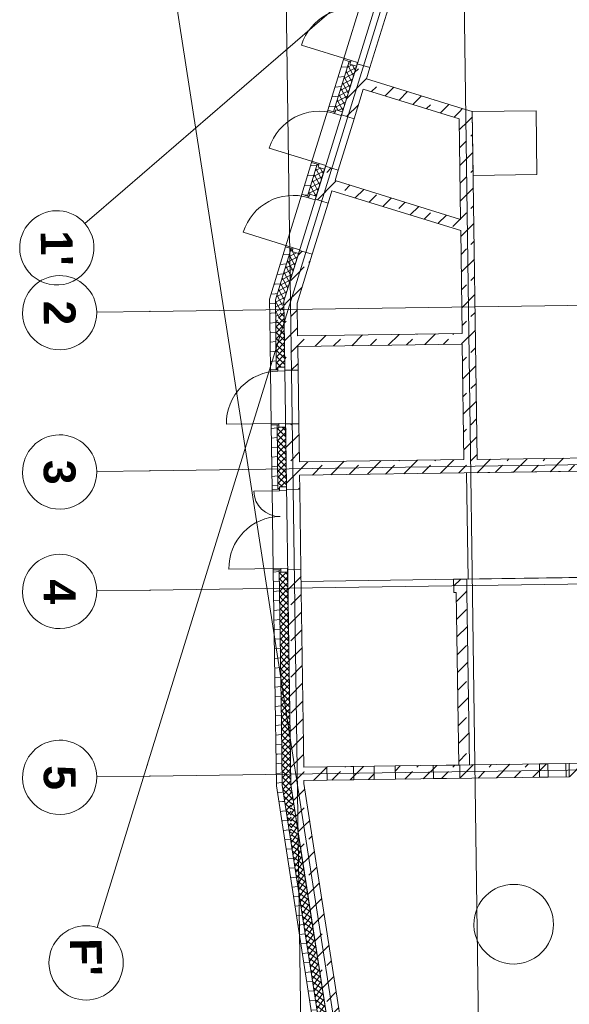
# Model space of a CAD drawing. Extents: x -22247 to 417655, y -187892 to 17509.
# Tile 25 of 62: x -22247 to -11894, y -13460 to 5081. Entities that reach past the tile are written whole.
import ezdxf
from ezdxf.lldxf.tags import DXFTag

# ---------------------------------------------------------------- set-up
doc = ezdxf.new("R2010")
doc.units = 0
doc.header["$LTSCALE"] = 50
for name, color, linetype, lineweight in [('02 Raster Gebäude', 7, 'Continuous', 25), ('20 Außenwände', 7, 'Continuous', 25), ('20 Dach Stb-Decke', 7, 'Continuous', 25), ('20 Innenwände', 7, 'Continuous', 25), ('20 Innenwände - Sockel', 7, 'Continuous', 25), ('20 Stützen', 7, 'Continuous', 25)]:
    doc.layers.add(name, color=color, linetype=linetype, lineweight=lineweight)
doc.styles.add('ERSTELLTER_STIL_1', font='txt')
tags = doc.linetypes.add('Raster', pattern=[0.8, 0.4, -0.2, 0, -0.2]).pattern_tags.tags
tags[10:11] = [DXFTag(74, 4), DXFTag(75, 0), DXFTag(340, '0'), DXFTag(46, 1.0), DXFTag(50, 0.0), DXFTag(44, 0.0), DXFTag(45, 0.0)]
tags[8:9] = [DXFTag(74, 4), DXFTag(75, 0), DXFTag(340, '0'), DXFTag(46, 1.0), DXFTag(50, 0.0), DXFTag(44, 0.0), DXFTag(45, 0.0)]
tags[6:7] = [DXFTag(74, 4), DXFTag(75, 0), DXFTag(340, '0'), DXFTag(46, 1.0), DXFTag(50, 0.0), DXFTag(44, 0.0), DXFTag(45, 0.0)]
tags[4:5] = [DXFTag(74, 4), DXFTag(75, 0), DXFTag(340, '0'), DXFTag(46, 1.0), DXFTag(50, 0.0), DXFTag(44, 0.0), DXFTag(45, 0.0)]
tags = doc.linetypes.add('Strichlinie eng', pattern=[0.46, 0.3, -0.16]).pattern_tags.tags
tags[6:7] = [DXFTag(74, 4), DXFTag(75, 0), DXFTag(340, '0'), DXFTag(46, 1.0), DXFTag(50, 0.0), DXFTag(44, 0.0), DXFTag(45, 0.0)]
tags[4:5] = [DXFTag(74, 4), DXFTag(75, 0), DXFTag(340, '0'), DXFTag(46, 1.0), DXFTag(50, 0.0), DXFTag(44, 0.0), DXFTag(45, 0.0)]
tags = doc.linetypes.add('Öffnungslinie Tür Fenster', pattern=[0.46, 0.3, -0.16]).pattern_tags.tags
tags[6:7] = [DXFTag(74, 4), DXFTag(75, 0), DXFTag(340, '0'), DXFTag(46, 1.0), DXFTag(50, 0.0), DXFTag(44, 0.0), DXFTag(45, 0.0)]
tags[4:5] = [DXFTag(74, 4), DXFTag(75, 0), DXFTag(340, '0'), DXFTag(46, 1.0), DXFTag(50, 0.0), DXFTag(44, 0.0), DXFTag(45, 0.0)]
pattern_1 = [(5, (0, 0), (-15.688, 179.315), [])]
pattern_2 = [(45, (0, 0), (-339.411, 339.411), []), (45, (-169.7, 169.7), (-339.411, 339.411), [360, -120])]
pattern_3 = [(297.8104, (0, 0), (70.7597, 37.32377), []), (27.8104, (0, 0), (-37.32377, 70.7597), [])]
pattern_4 = [(315.81197, (0, 0), (55.76122, 57.3645), []), (45.81197, (0, 0), (-57.3645, 55.76122), [])]

msp = doc.modelspace()

# ---------------------------------------------------------------- hatches: boundary and pattern name
at = {"layer": '20 Außenwände', "linetype": 'Continuous', "lineweight": 0, "ltscale": 3.71293e-05}
h = msp.add_hatch(dxfattribs=at)
h.set_pattern_fill('Holz_Vollholz_Längsholz__7F', scale=1000, style=0, pattern_type=2)
h.set_pattern_definition(pattern_1)
h.paths.add_polyline_path([(-16147, 4329), (-16440, 3380), (-16335, 3347), (-16042, 4297)])
h = msp.add_hatch(dxfattribs=at)
h.set_pattern_fill('Dämmung_hart_2_0009', scale=1000, style=0, pattern_type=2)
h.set_pattern_definition(pattern_3)
h.paths.add_polyline_path([(-16042, 4297), (-16335, 3347), (-16307, 3338), (-16293, 3383), (-16169, 3345), (-15903, 4205), (-16027, 4243), (-16013, 4288)])
h = msp.add_hatch(dxfattribs=at)
h.set_pattern_fill('Beton_Stahlbeton_0009', scale=1000, style=0, pattern_type=2)
h.set_pattern_definition(pattern_2)
h.paths.add_polyline_path([(-16169, 3345), (-16186, 3288), (-15948, 3214), (-15649, 4179), (-15888, 4252), (-15903, 4205)])
h = msp.add_hatch(dxfattribs=at)
h.set_pattern_fill('Holz_Vollholz_Längsholz__7F', scale=1000, style=0, pattern_type=2)
h.set_pattern_definition(pattern_1)
h.paths.add_polyline_path([(-16747, 2390), (-16931, 1794), (-16826, 1761), (-16642, 2358)])
h = msp.add_hatch(dxfattribs=at)
h.set_pattern_fill('Dämmung_hart_2_0009', scale=1000, style=0, pattern_type=2)
h.set_pattern_definition(pattern_3)
h.paths.add_polyline_path([(-16826, 1761), (-16797, 1753), (-16783, 1797), (-16659, 1759), (-16503, 2265), (-16627, 2304), (-16613, 2349), (-16642, 2358)])
h = msp.add_hatch(dxfattribs=at)
h.set_pattern_fill('Beton_Stahlbeton_0009', scale=1000, style=0, pattern_type=2)
h.set_pattern_definition(pattern_2)
h.paths.add_polyline_path([(-16677, 1702), (-16438, 1628), (-16246, 2249), (-16485, 2323), (-16503, 2265), (-16659, 1759)])
h = msp.add_hatch(dxfattribs=at)
h.set_pattern_fill('Holz_Vollholz_Längsholz__7F', scale=1000, style=0, pattern_type=2)
h.set_pattern_definition(pattern_1)
h.paths.add_polyline_path([(-17237, 804), (-17436, 161), (-17431, -195), (-17132, 772)])
h = msp.add_hatch(dxfattribs=at)
h.set_pattern_fill('Dämmung_hart_2_0009', scale=1000, style=0, pattern_type=2)
h.set_pattern_definition(pattern_3)
h.paths.add_polyline_path([(-17278, 300), (-17271, -218), (-16993, 680), (-17117, 718), (-17103, 763), (-17132, 772)])
h = msp.add_hatch(dxfattribs=at)
h.set_pattern_fill('Beton_Stahlbeton_0009', scale=1000, style=0, pattern_type=2)
h.set_pattern_definition(pattern_2)
h.paths.add_polyline_path([(-16993, 680), (-17032, 555), (-17020, -254), (-16737, 663), (-16975, 737)])
h = msp.add_hatch(dxfattribs=at)
h.set_pattern_fill('Beton_Stahlbeton_0009', scale=1000, style=0, pattern_type=2)
h.set_pattern_definition(pattern_2)
h.paths.add_polyline_path([(-17032, 555), (-17271, -218), (-17020, -254)])
h = msp.add_hatch(dxfattribs=at)
h.set_pattern_fill('Dämmung_hart_2_0009', scale=1000, style=0, pattern_type=2)
h.set_pattern_definition(pattern_3)
h.paths.add_polyline_path([(-17278, 300), (-17431, -195), (-17271, -218)])
h = msp.add_hatch(dxfattribs=at)
h.set_pattern_fill('Holz_Vollholz_Längsholz__7F', scale=1000, style=0, pattern_type=2)
h.set_pattern_definition(pattern_1)
h.paths.add_polyline_path([(-17436, 161), (-17541, -179), (-17431, -195)])
h = msp.add_hatch(dxfattribs=at)
h.set_pattern_fill('Holz_Vollholz_Längsholz__7F', scale=1000, style=0, pattern_type=2)
h.set_pattern_definition(pattern_1)
h.paths.add_polyline_path([(-17431, -195), (-17541, -179), (-17536, -535)])
h = msp.add_hatch(dxfattribs=at)
h.set_pattern_fill('Holz_Vollholz_Längsholz__7F', scale=1000, style=0, pattern_type=2)
h.set_pattern_definition(pattern_1)
h.paths.add_polyline_path([(-17431, -195), (-17536, -535), (-17523, -1512), (-17413, -1510)])
h = msp.add_hatch(dxfattribs=at)
h.set_pattern_fill('Dämmung_hart_2_0009', scale=1000, style=0, pattern_type=2)
h.set_pattern_definition(pattern_3)
h.paths.add_polyline_path([(-17271, -218), (-17431, -195), (-17424, -713)])
h = msp.add_hatch(dxfattribs=at)
h.set_pattern_fill('Dämmung_hart_2_0009', scale=1000, style=0, pattern_type=2)
h.set_pattern_definition(pattern_4)
h.paths.add_polyline_path([(-17424, -713), (-17413, -1510), (-17383, -1510), (-17383, -1463), (-17253, -1461), (-17271, -218)])
h = msp.add_hatch(dxfattribs=at)
h.set_pattern_fill('Beton_Stahlbeton_0009', scale=1000, style=0, pattern_type=2)
h.set_pattern_definition(pattern_2)
h.paths.add_polyline_path([(-17271, -218), (-17259, -1027), (-17020, -254)])
h = msp.add_hatch(dxfattribs=at)
h.set_pattern_fill('Beton_Stahlbeton_0009', scale=1000, style=0, pattern_type=2)
h.set_pattern_definition(pattern_2)
h.paths.add_polyline_path([(-17020, -254), (-17259, -1027), (-17253, -1461), (-17252, -1521), (-17002, -1517)])
h = msp.add_hatch(dxfattribs=at)
h.set_pattern_fill('Holz_Vollholz_Längsholz__7F', scale=1000, style=0, pattern_type=2)
h.set_pattern_definition(pattern_1)
h.paths.add_polyline_path([(-17398, -2546), (-17508, -2547), (-17491, -3764), (-17381, -3762)])
h = msp.add_hatch(dxfattribs=at)
h.set_pattern_fill('Dämmung_hart_2_0009', scale=1000, style=0, pattern_type=2)
h.set_pattern_definition(pattern_4)
h.paths.add_polyline_path([(-17398, -2546), (-17381, -3762), (-17351, -3762), (-17351, -3715), (-17221, -3713), (-17237, -2591), (-17367, -2593), (-17368, -2546)])
h = msp.add_hatch(dxfattribs=at)
h.set_pattern_fill('Beton_Stahlbeton_0009', scale=1000, style=0, pattern_type=2)
h.set_pattern_definition(pattern_2)
h.paths.add_polyline_path([(-16988, -2527), (-17238, -2531), (-17237, -2591), (-17221, -3713), (-17221, -3763), (-16971, -3759)])
h = msp.add_hatch(dxfattribs=at)
h.set_pattern_fill('Holz_Vollholz_Längsholz__7F', scale=1000, style=0, pattern_type=2)
h.set_pattern_definition(pattern_1)
h.paths.add_polyline_path([(-17469, -5279), (-17423, -8554), (-17302, -9335), (-17359, -5278)])
h = msp.add_hatch(dxfattribs=at)
h.set_pattern_fill('Dämmung_hart_2_0009', scale=1000, style=0, pattern_type=2)
h.set_pattern_definition(pattern_4)
h.paths.add_polyline_path([(-17359, -5278), (-17318, -8186), (-17142, -9322), (-17199, -5323), (-17329, -5324), (-17329, -5277)])
h = msp.add_hatch(dxfattribs=at)
h.set_pattern_fill('Beton_Stahlbeton_0009', scale=1000, style=0, pattern_type=2)
h.set_pattern_definition(pattern_2)
h.paths.add_polyline_path([(-16949, -5269), (-17199, -5273), (-17199, -5323), (-17167, -7526), (-16892, -9301)])
h = msp.add_hatch(dxfattribs=at)
h.set_pattern_fill('Beton_Stahlbeton_0009', scale=1000, style=0, pattern_type=2)
h.set_pattern_definition(pattern_2)
h.paths.add_polyline_path([(-16892, -9301), (-17167, -7526), (-17142, -9322)])
h = msp.add_hatch(dxfattribs=at)
h.set_pattern_fill('Dämmung_hart_2_0009', scale=1000, style=0, pattern_type=2)
h.set_pattern_definition(pattern_4)
h.paths.add_polyline_path([(-17142, -9322), (-17318, -8186), (-17302, -9335)])
h = msp.add_hatch(dxfattribs=at)
h.set_pattern_fill('Holz_Vollholz_Längsholz__7F', scale=1000, style=0, pattern_type=2)
h.set_pattern_definition(pattern_1)
h.paths.add_polyline_path([(-17423, -8554), (-17412, -9345), (-17302, -9335)])
h = msp.add_hatch(dxfattribs=at)
h.set_pattern_fill('Holz_Vollholz_Längsholz__7F', scale=1000, style=0, pattern_type=2)
h.set_pattern_definition(pattern_1)
h.paths.add_polyline_path([(-17412, -9345), (-17290, -10125), (-17302, -9335)])
h = msp.add_hatch(dxfattribs=at)
h.set_pattern_fill('Dämmung_hart_2_0009', scale=1000, style=0, pattern_type=2)
h.set_pattern_definition(pattern_4)
h.paths.add_polyline_path([(-17142, -9322), (-17302, -9335), (-17126, -10471)])
h = msp.add_hatch(dxfattribs=at)
h.set_pattern_fill('Holz_Vollholz_Längsholz__7F', scale=1000, style=0, pattern_type=2)
h.set_pattern_definition(pattern_1)
h.paths.add_polyline_path([(-17302, -9335), (-17290, -10125), (-16440, -15611), (-16331, -15595)])
h = msp.add_hatch(dxfattribs=at)
h.set_pattern_fill('Beton_Stahlbeton_0009', scale=1000, style=0, pattern_type=2)
h.set_pattern_definition(pattern_2)
h.paths.add_polyline_path([(-17142, -9322), (-16867, -11096), (-16892, -9301)])
h = msp.add_hatch(dxfattribs=at)
h.set_pattern_fill('Dämmung_hart_2_0009', scale=1000, style=0, pattern_type=2)
h.set_pattern_definition([(323.81437, (0, 0), (47.23226, 64.56867), []), (53.81437, (0, 0), (-64.56867, 47.23226), [])])
h.paths.add_polyline_path([(-17142, -9322), (-17126, -10471), (-16331, -15595), (-16173, -15570)])
h = msp.add_hatch(dxfattribs=at)
h.set_pattern_fill('Beton_Stahlbeton_0009', scale=1000, style=0, pattern_type=2)
h.set_pattern_definition(pattern_2)
h.paths.add_polyline_path([(-15926, -15532), (-16892, -9301), (-16867, -11096), (-16173, -15570)])
at = {"layer": '20 Innenwände', "linetype": 'Continuous', "lineweight": 0, "ltscale": 3.71293e-05}
h = msp.add_hatch(dxfattribs=at)
h.set_pattern_fill('Beton_Stahlbeton_0009', scale=1000, style=0, pattern_type=2)
h.set_pattern_definition(pattern_2)
h.paths.add_polyline_path([(-13972, 3428), (-15715, 3967), (-15774, 3776), (-13969, 3217)])
h = msp.add_hatch(dxfattribs=at)
h.set_pattern_fill('Beton_Stahlbeton_0009', scale=1000, style=0, pattern_type=2)
h.set_pattern_definition(pattern_2)
h.paths.add_polyline_path([(-13721, 3350), (-13972, 3428), (-13969, 3217)])
h = msp.add_hatch(dxfattribs=at)
h.set_pattern_fill('Beton_Stahlbeton_0009', scale=1000, style=0, pattern_type=2)
h.set_pattern_definition(pattern_2)
h.paths.add_polyline_path([(-13969, 3217), (-13718, 3140), (-13721, 3350)])
h = msp.add_hatch(dxfattribs=at)
h.set_pattern_fill('Beton_Stahlbeton_0009', scale=1000, style=0, pattern_type=2)
h.set_pattern_definition(pattern_2)
h.paths.add_polyline_path([(-13969, 3217), (-13878, -3203), (-13628, -3199), (-13718, 3140)])
h = msp.add_hatch(dxfattribs=at)
h.set_pattern_fill('Beton_Stahlbeton_0009', scale=1000, style=0, pattern_type=2)
h.set_pattern_definition(pattern_2)
h.paths.add_polyline_path([(-13942, 1320), (-16307, 2051), (-16366, 1860), (-13939, 1110)])
h = msp.add_hatch(dxfattribs=at)
h.set_pattern_fill('Beton_Stahlbeton_0009', scale=1000, style=0, pattern_type=2)
h.set_pattern_definition(pattern_2)
h.paths.add_polyline_path([(-13912, -828), (-17012, -872), (-17009, -1072), (-13909, -1028)])
h = msp.add_hatch(dxfattribs=at)
h.set_pattern_fill('Beton_Stahlbeton_0009', scale=1000, style=0, pattern_type=2)
h.set_pattern_definition(pattern_2)
h.paths.add_polyline_path([(-10134, -3150), (-16978, -3247), (-16974, -3497), (-10130, -3400)])
h = msp.add_hatch(dxfattribs=at)
h.set_pattern_fill('Beton_Stahlbeton_0009', scale=1000, style=0, pattern_type=2)
h.set_pattern_definition(pattern_2)
h.paths.add_polyline_path([(-9417, -8890), (-11897, -8925), (-11894, -9175), (-9413, -9140)])
h = msp.add_hatch(dxfattribs=at)
h.set_pattern_fill('Beton_Stahlbeton_0009', scale=1000, style=0, pattern_type=2)
h.set_pattern_definition(pattern_2)
h.paths.add_polyline_path([(-16896, -8996), (-16893, -9246), (-15568, -9227), (-15572, -8977)])
h = msp.add_hatch(dxfattribs=at)
h.set_pattern_fill('Beton_Stahlbeton_0009', scale=1000, style=0, pattern_type=2)
h.set_pattern_definition(pattern_2)
h.paths.add_polyline_path([(-12297, -8931), (-15172, -8972), (-15168, -9222), (-12294, -9181)])
at = {"layer": '20 Innenwände - Sockel', "linetype": 'Continuous', "lineweight": 0, "ltscale": 3.71293e-05}
h = msp.add_hatch(dxfattribs=at)
h.set_pattern_fill('Beton_Stahlbeton_0009', scale=1000, style=0, pattern_type=2)
h.set_pattern_definition(pattern_2)
h.paths.add_polyline_path([(-13822, -5702), (-14022, -5705), (-13976, -8955), (-13776, -8952)])
at = {"layer": '20 Stützen', "linetype": 'Continuous', "lineweight": 0, "ltscale": 3.71293e-05}
h = msp.add_hatch(dxfattribs=at)
h.set_pattern_fill('Beton_Stahlbeton_0009', scale=1000, style=0, pattern_type=2)
h.set_pattern_definition(pattern_2)
h.paths.add_polyline_path([(-13826, -5452), (-14076, -5456), (-14072, -5706), (-14022, -5705), (-14022, -5705), (-13822, -5702)])
h = msp.add_hatch(dxfattribs=at)
h.set_pattern_fill('Beton_Stahlbeton_0009', scale=1000, style=0, pattern_type=2)
h.set_pattern_definition(pattern_2)
h.paths.add_polyline_path([(-13822, -5702), (-14022, -5705), (-14022, -5705)])

# ---------------------------------------------------------------- linework, layer by layer
at = {"layer": '02 Raster Gebäude', "color": 1, "linetype": 'Raster', "lineweight": 18, "ltscale": 0.000188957, "true_color": 0xf50000}
for p, q in [((-4609, 15409), (-20260, 1895)), ((-13035, 13053), (-19843, -8955)), ((-20470, 12956), (-14865, -23188)), ((-16825, -22864), (-17332, 12885)), ((-13469, -23227), (-13981, 12885)), ((-20260, 1895), (-21017, 1242)), ((-4363, -195), (-19794, -413)), ((-19794, -413), (-20794, -427)), ((-5884, -3215), (-19794, -3412)), ((-19794, -3412), (-20794, -3426)), ((-6249, -5470), (-19794, -5662)), ((-19794, -5662), (-20794, -5676)), ((-19843, -8955), (-20788, -12011)), ((-6377, -8972), (-19794, -9162)), ((-19794, -9162), (-20794, -9176))]:
    msp.add_line(p, q, dxfattribs=at)
at = {"layer": '02 Raster Gebäude', "color": 1, "linetype": 'Continuous', "lineweight": 18, "ltscale": 0.000188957, "true_color": 0xf50000}
for points in [[(-22076, 327, 1), (-21017, 1242, 1)], [(-22193, -447, 1), (-20794, -427, 1)], [(-22193, -3446, 1), (-20794, -3426, 1)], [(-22193, -5696, 1), (-20794, -5676, 1)], [(-22193, -9196, 1), (-20794, -9176, 1)], [(-21202, -13348, 1), (-20788, -12011, 1)]]:
    msp.add_lwpolyline(points, format="xyb", close=True, dxfattribs=at)
at = {"layer": '02 Raster Gebäude', "color": 1, "linetype": 'Raster', "lineweight": 18, "ltscale": 0.000188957, "true_color": 0xf50000}
for p in [(-20260, 1895), (-20260, 1895), (-19794, -413), (-19794, -413), (-19794, -3412), (-19794, -3412), (-19794, -5662), (-19794, -5662), (-19843, -8955), (-19843, -8955), (-19794, -9162), (-19794, -9162)]:
    msp.add_point(p, dxfattribs=at)
at = {"layer": '20 Außenwände', "color": 7, "linetype": 'Continuous', "lineweight": 13, "ltscale": 3.71293e-05}
for p, q in [((-15699, 5778), (-16147, 4329)), ((-15203, 5621), (-15649, 4179)), ((-16005, 4313), (-16939, 4602)), ((-16042, 4297), (-16335, 3347)), ((-16147, 4329), (-16042, 4297)), ((-16147, 4329), (-16042, 4297)), ((-16042, 4297), (-16013, 4288)), ((-16042, 4297), (-16013, 4288)), ((-16005, 4313), (-16027, 4243)), ((-16013, 4288), (-16027, 4243)), ((-16013, 4288), (-16027, 4243)), ((-16013, 4288), (-16027, 4243)), ((-15881, 4274), (-16005, 4313)), ((-15903, 4205), (-15881, 4274)), ((-15903, 4205), (-16169, 3345)), ((-16027, 4243), (-15903, 4205)), ((-16027, 4243), (-15903, 4205)), ((-16027, 4243), (-15903, 4205)), ((-16027, 4243), (-15903, 4205)), ((-15903, 4205), (-15888, 4252)), ((-15903, 4205), (-15888, 4252)), ((-15903, 4205), (-15888, 4252)), ((-15888, 4252), (-15649, 4179)), ((-15888, 4252), (-15649, 4179)), ((-16440, 3380), (-16747, 2390)), ((-16440, 3380), (-16335, 3347)), ((-16440, 3380), (-16335, 3347)), ((-16335, 3347), (-16307, 3338)), ((-16335, 3347), (-16307, 3338)), ((-16314, 3314), (-16293, 3383)), ((-16307, 3338), (-16293, 3383)), ((-16307, 3338), (-16293, 3383)), ((-16307, 3338), (-16293, 3383)), ((-16293, 3383), (-16169, 3345)), ((-16293, 3383), (-16169, 3345)), ((-16293, 3383), (-16169, 3345)), ((-16293, 3383), (-16169, 3345)), ((-16169, 3345), (-16190, 3275)), ((-16169, 3345), (-16186, 3288)), ((-16169, 3345), (-16186, 3288)), ((-16169, 3345), (-16186, 3288)), ((-16190, 3275), (-16314, 3314)), ((-15948, 3214), (-16246, 2249)), ((-16186, 3288), (-15948, 3214)), ((-16186, 3288), (-15948, 3214)), ((-16605, 2374), (-17545, 2664)), ((-16642, 2358), (-16826, 1761)), ((-16747, 2390), (-16642, 2358)), ((-16747, 2390), (-16642, 2358)), ((-16503, 2265), (-16659, 1759)), ((-16642, 2358), (-16613, 2349)), ((-16642, 2358), (-16613, 2349)), ((-16627, 2304), (-16605, 2374)), ((-16613, 2349), (-16627, 2304)), ((-16613, 2349), (-16627, 2304)), ((-16613, 2349), (-16627, 2304)), ((-16627, 2304), (-16503, 2265)), ((-16503, 2265), (-16627, 2304)), ((-16627, 2304), (-16503, 2265)), ((-16627, 2304), (-16503, 2265)), ((-16605, 2374), (-16481, 2335)), ((-16481, 2335), (-16503, 2265)), ((-16503, 2265), (-16485, 2323)), ((-16503, 2265), (-16485, 2323)), ((-16503, 2265), (-16485, 2323)), ((-16485, 2323), (-16246, 2249)), ((-16485, 2323), (-16246, 2249)), ((-16931, 1794), (-17237, 804)), ((-16931, 1794), (-16826, 1761)), ((-16931, 1794), (-16826, 1761)), ((-16826, 1761), (-16797, 1753)), ((-16826, 1761), (-16797, 1753)), ((-16805, 1728), (-16783, 1797)), ((-16681, 1689), (-16805, 1728)), ((-16797, 1753), (-16783, 1797)), ((-16797, 1753), (-16783, 1797)), ((-16797, 1753), (-16783, 1797)), ((-16783, 1797), (-16659, 1759)), ((-16783, 1797), (-16659, 1759)), ((-16783, 1797), (-16659, 1759)), ((-16783, 1797), (-16659, 1759)), ((-16659, 1759), (-16681, 1689)), ((-16659, 1759), (-16677, 1702)), ((-16659, 1759), (-16677, 1702)), ((-16659, 1759), (-16677, 1702)), ((-16677, 1702), (-16438, 1628)), ((-16677, 1702), (-16438, 1628)), ((-16438, 1628), (-16737, 663)), ((-17096, 788), (-18036, 1078)), ((-17132, 772), (-17278, 300)), ((-17237, 804), (-17132, 772)), ((-17237, 804), (-17132, 772)), ((-17132, 772), (-17103, 763)), ((-17132, 772), (-17103, 763)), ((-17117, 718), (-17096, 788)), ((-17103, 763), (-17117, 718)), ((-17103, 763), (-17117, 718)), ((-17103, 763), (-17117, 718)), ((-17096, 788), (-16972, 749)), ((-16972, 749), (-16993, 680)), ((-17117, 718), (-16993, 680)), ((-16993, 680), (-17117, 718)), ((-17117, 718), (-16993, 680)), ((-17117, 718), (-16993, 680)), ((-16993, 680), (-17032, 555)), ((-16993, 680), (-16975, 737)), ((-16993, 680), (-16975, 737)), ((-16993, 680), (-16975, 737)), ((-16975, 737), (-16737, 663)), ((-16975, 737), (-16737, 663)), ((-17032, 555), (-17271, -218)), ((-17278, 300), (-17431, -195)), ((-17431, -195), (-17424, -713)), ((-17431, -195), (-17424, -713)), ((-17271, -218), (-17259, -1027)), ((-17271, -218), (-17259, -1027)), ((-17424, -713), (-17413, -1510)), ((-17259, -1027), (-17253, -1461)), ((-17383, -1463), (-17253, -1461)), ((-17383, -1463), (-17253, -1461)), ((-17383, -1463), (-17253, -1461)), ((-17383, -1463), (-17253, -1461)), ((-17383, -1510), (-17383, -1463)), ((-17382, -1536), (-17383, -1463)), ((-17383, -1510), (-17383, -1463)), ((-17383, -1510), (-17383, -1463)), ((-17253, -1461), (-17252, -1521)), ((-17253, -1461), (-17252, -1534)), ((-17253, -1461), (-17252, -1521)), ((-17253, -1461), (-17252, -1521)), ((-17523, -1512), (-17413, -1510)), ((-17523, -1512), (-17413, -1510)), ((-17523, -1512), (-17508, -2547)), ((-17413, -1510), (-17383, -1510)), ((-17413, -1510), (-17383, -1510)), ((-17252, -1534), (-17382, -1536)), ((-17252, -1521), (-17002, -1517)), ((-17252, -1521), (-17002, -1517)), ((-17002, -1517), (-16988, -2527)), ((-17368, -2520), (-18352, -2533)), ((-17508, -2547), (-17398, -2546)), ((-17508, -2547), (-17398, -2546)), ((-17398, -2546), (-17381, -3762)), ((-17398, -2546), (-17368, -2546)), ((-17398, -2546), (-17368, -2546)), ((-17368, -2520), (-17238, -2518)), ((-17367, -2593), (-17368, -2520)), ((-17368, -2546), (-17367, -2593)), ((-17368, -2546), (-17367, -2593)), ((-17368, -2546), (-17367, -2593)), ((-17367, -2593), (-17237, -2591)), ((-17237, -2591), (-17367, -2593)), ((-17367, -2593), (-17237, -2591)), ((-17367, -2593), (-17237, -2591)), ((-17238, -2518), (-17237, -2591)), ((-17238, -2531), (-16988, -2527)), ((-17238, -2531), (-16988, -2527)), ((-17237, -2591), (-17238, -2531)), ((-17237, -2591), (-17238, -2531)), ((-17237, -2591), (-17238, -2531)), ((-17237, -2591), (-17221, -3713)), ((-17491, -3764), (-17381, -3762)), ((-17491, -3764), (-17381, -3762)), ((-17491, -3764), (-17469, -5279)), ((-17381, -3762), (-17351, -3762)), ((-17381, -3762), (-17351, -3762)), ((-17351, -3715), (-17221, -3713)), ((-17351, -3715), (-17221, -3713)), ((-17351, -3715), (-17221, -3713)), ((-17351, -3715), (-17221, -3713)), ((-17351, -3762), (-17351, -3715)), ((-17350, -3788), (-17351, -3715)), ((-17351, -3762), (-17351, -3715)), ((-17351, -3762), (-17351, -3715)), ((-17220, -3786), (-17350, -3788)), ((-17221, -3713), (-17221, -3763)), ((-17221, -3713), (-17220, -3786)), ((-17221, -3713), (-17221, -3763)), ((-17221, -3713), (-17221, -3763)), ((-17221, -3763), (-16971, -3759)), ((-17221, -3763), (-16971, -3759)), ((-16971, -3759), (-16949, -5269)), ((-17330, -5251), (-18306, -5265)), ((-17469, -5279), (-17359, -5278)), ((-17469, -5279), (-17359, -5278)), ((-17359, -5278), (-17329, -5277)), ((-17359, -5278), (-17329, -5277)), ((-17359, -5278), (-17318, -8186)), ((-17200, -5250), (-17330, -5251)), ((-17330, -5251), (-17329, -5324)), ((-17329, -5277), (-17329, -5324)), ((-17329, -5277), (-17329, -5324)), ((-17329, -5277), (-17329, -5324)), ((-17329, -5324), (-17199, -5323)), ((-17329, -5324), (-17199, -5323)), ((-17329, -5324), (-17199, -5323)), ((-17329, -5324), (-17199, -5323)), ((-17199, -5323), (-17200, -5250)), ((-17199, -5273), (-16949, -5269)), ((-17199, -5273), (-16949, -5269)), ((-17199, -5323), (-17199, -5273)), ((-17199, -5323), (-17199, -5273)), ((-17199, -5323), (-17199, -5273)), ((-17199, -5323), (-17167, -7526)), ((-17167, -7526), (-17142, -9322)), ((-17318, -8186), (-17302, -9335)), ((-17302, -9335), (-17126, -10471)), ((-17302, -9335), (-17126, -10471)), ((-17142, -9322), (-16867, -11096)), ((-17142, -9322), (-16867, -11096)), ((-17126, -10471), (-16331, -15595)), ((-16867, -11096), (-16173, -15570))]:
    msp.add_line(p, q, dxfattribs=at)
at = {"layer": '20 Außenwände', "color": 7, "linetype": 'Strichlinie eng', "lineweight": 13, "ltscale": 3.71293e-05}
msp.add_line((-17350, -3788), (-17837, -3795), dxfattribs=at)
at = {"layer": '20 Außenwände', "color": 7, "linetype": 'Continuous', "lineweight": 13, "ltscale": 3.71293e-05}
for points in [[(-16147, 4329), (-16440, 3380)], [(-15715, 3967), (-15649, 4179)], [(-15948, 3214), (-15774, 3776)], [(-16747, 2390), (-16931, 1794)], [(-16307, 2051), (-16246, 2249)], [(-16438, 1628), (-16366, 1860)], [(-17237, 804), (-17541, -179)], [(-17020, -254), (-16737, 663)], [(-17541, -179), (-17536, -535)], [(-17012, -872), (-17020, -254)], [(-17536, -535), (-17523, -1512)], [(-17002, -1517), (-17009, -1072)], [(-17508, -2547), (-17491, -3764)], [(-16978, -3247), (-16988, -2527)], [(-16971, -3759), (-16974, -3497)], [(-17469, -5279), (-17412, -9345)], [(-16896, -8996), (-16949, -5269)], [(-16892, -9301), (-16893, -9246)], [(-17412, -9345), (-17290, -10125)], [(-15926, -15532), (-16892, -9301)], [(-17290, -10125), (-16440, -15611)]]:
    msp.add_lwpolyline(points, dxfattribs=at)
for centre, radius, start, end in [((-16005, 4313), 977, 72.8104, 162.8104), ((-16605, 2374), 984, 72.8104, 162.8104), ((-17096, 788), 984, 72.8104, 162.8104), ((-17368, -2520), 984, 90.812, 180.812), ((-17330, -5251), 977, 90.812, 180.812)]:
    msp.add_arc(centre, radius, start, end, dxfattribs=at)
at = {"layer": '20 Außenwände', "color": 7, "linetype": 'Strichlinie eng', "lineweight": 13, "ltscale": 3.71293e-05}
msp.add_arc((-17350, -3788), 487, 180.812, 270.812, dxfattribs=at)
at = {"layer": '20 Dach Stb-Decke', "color": 7, "linetype": 'Öffnungslinie Tür Fenster', "lineweight": 13, "ltscale": 3.71293e-05}
for points in [[(-17271, -218), (-17142, -9322), (-14878, -23921), (-946, -25431), (4855, -8760), (7105, 5150), (6979, 14089), (-6551, 13897), (-15220, 6412)], [(-13704, 2150), (-12504, 2167), (-12521, 3367), (-13721, 3350)], [(-13801, -5452), (-7602, -5364), (-7630, -3364), (-13829, -3452)]]:
    msp.add_lwpolyline(points, close=True, dxfattribs=at)
msp.add_lwpolyline([(-12196, -12032, 1), (-13688, -11871, 1)], format="xyb", close=True, dxfattribs=at)
at = {"layer": '20 Innenwände', "color": 7, "linetype": 'Öffnungslinie Tür Fenster', "lineweight": 13, "ltscale": 3.71293e-05}
msp.add_line((-7352, -5360), (-16946, -5497), dxfattribs=at)
at = {"layer": '20 Innenwände', "color": 7, "linetype": 'Continuous', "lineweight": 13, "ltscale": 3.71293e-05}
for p, q in [((-16458, -8990), (-15958, -8983)), ((-16454, -9240), (-16458, -8990)), ((-15954, -9233), (-15958, -8983)), ((-15572, -8977), (-15172, -8972)), ((-15568, -9227), (-15572, -8977)), ((-15568, -9227), (-15572, -8977)), ((-15168, -9222), (-15172, -8972)), ((-15168, -9222), (-15172, -8972)), ((-14458, -8961), (-13958, -8954)), ((-14454, -9211), (-14458, -8961)), ((-13955, -9204), (-13958, -8954)), ((-12458, -8933), (-11958, -8926)), ((-12455, -9183), (-12458, -8933)), ((-12297, -8931), (-11897, -8925)), ((-12294, -9181), (-12297, -8931)), ((-12294, -9181), (-12297, -8931)), ((-11955, -9176), (-11958, -8926)), ((-11894, -9175), (-11897, -8925)), ((-11894, -9175), (-11897, -8925)), ((-16454, -9240), (-15954, -9233)), ((-15568, -9227), (-15168, -9222)), ((-14454, -9211), (-13955, -9204)), ((-12455, -9183), (-11955, -9176)), ((-12294, -9181), (-11894, -9175))]:
    msp.add_line(p, q, dxfattribs=at)
for points in [[(-13972, 3428), (-15715, 3967)], [(-15774, 3776), (-13969, 3217)], [(-13721, 3350), (-13972, 3428)], [(-13628, -3199), (-13721, 3350)], [(-13969, 3217), (-13942, 1320)], [(-13942, 1320), (-16307, 2051)], [(-16366, 1860), (-13939, 1110)], [(-13939, 1110), (-13912, -828)], [(-13912, -828), (-17012, -872)], [(-17009, -1072), (-13909, -1028)], [(-13909, -1028), (-13878, -3203)], [(-10134, -3150), (-13628, -3199)], [(-13878, -3203), (-16978, -3247)], [(-16974, -3497), (-9880, -3396)], [(-9417, -8890), (-11897, -8925)], [(-15572, -8977), (-16896, -8996)], [(-12297, -8931), (-15172, -8972)], [(-16893, -9246), (-15568, -9227)], [(-15168, -9222), (-12294, -9181)]]:
    msp.add_lwpolyline(points, dxfattribs=at)
at = {"layer": '20 Innenwände - Sockel', "color": 7, "linetype": 'Continuous', "lineweight": 13, "ltscale": 3.71293e-05}
for points in [[(-14022, -5705), (-13976, -8955)], [(-13776, -8952), (-13822, -5702)], [(-13976, -8955), (-13776, -8952)]]:
    msp.add_lwpolyline(points, dxfattribs=at)
at = {"layer": '20 Stützen', "color": 7, "linetype": 'Continuous', "lineweight": 13, "ltscale": 3.71293e-05}
msp.add_lwpolyline([(-13822, -5702), (-13826, -5452), (-14076, -5456), (-14072, -5706), (-14022, -5705)], dxfattribs=at)

# ---------------------------------------------------------------- texts
at = {"layer": '02 Raster Gebäude', "color": 1, "lineweight": 18, "ltscale": 0.000188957, "true_color": 0xf50000, "char_height": 600, "attachment_point": 1, "rotation": 270.812, "style": 'ERSTELLTER_STIL_1'}
for s, insert in [("\\A1;{\\fArial|b1|i0|c0|p0;\\W1;1'}", (-21251, 1115)), ('\\A1;{\\fArial|b1|i0|c0|p0;\\W1;2}', (-21197, -204)), ('\\A1;{\\fArial|b1|i0|c0|p0;\\W1;3}', (-21197, -3203)), ('\\A1;{\\fArial|b1|i0|c0|p0;\\W1;4}', (-21197, -5453)), ('\\A1;{\\fArial|b1|i0|c0|p0;\\W1;5}', (-21197, -8953)), ("\\A1;{\\fArial|b1|i0|c0|p0;\\W1;F' }", (-20702, -12212))]:
    msp.add_mtext(s, dxfattribs=dict(at, insert=insert))

doc.saveas('drawing.dxf')
